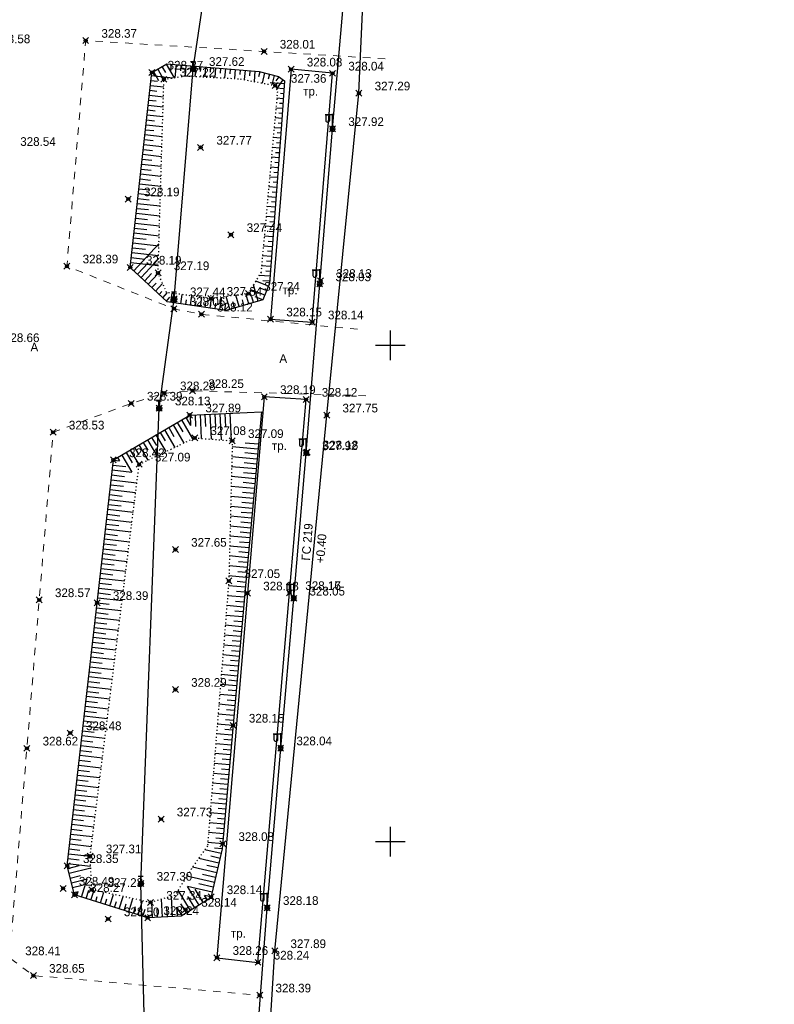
# Model space of a CAD drawing. Header units: metres. Extents: x 707528 to 709248, y 4308395 to 4311045.
# Tile 76 of 104: x 708291 to 708367, y 4310179 to 4310278. Entities that reach past the tile are written whole.
import ezdxf

# ---------------------------------------------------------------- set-up
doc = ezdxf.new("R2010")
doc.units = ezdxf.units.M
doc.header["$LTSCALE"] = 0.5
doc.header["$PDMODE"] = 35
doc.header["$PDSIZE"] = 0.3
for name, pattern in [('Auto_Street_NotBorder_Line_m1', [3, 1.5, -1.5]), ('ДОРОГИ_СТРОЯЩ', [9, 8, -1]), ('Контура низ откосов  Штриховая 0.1-0.5 - - - - - - -', [0.6, 0.1, -0.5])]:
    doc.linetypes.add(name, pattern=pattern)
for name, color, linetype in [('(001) Сетка', 92, 'Continuous'), ('(004) Точки рельефа', 7, 'Continuous'), ('(013) Газ', 30, 'ИК_Газопровод -------г--------'), ('(016) Кабель', 1, 'Continuous'), ('(019) Связь', 3, 'ИК_КАБ_СВЯЗИ'), ('(022) Возд. Линии', 7, 'Continuous'), ('(025) Дорога', 7, 'Continuous'), ('(035) Откосы', 7, 'Continuous')]:
    doc.layers.add(name, color=color, linetype=linetype)
doc.layers.add('AUTO#_ROADS_EXIST_L', color=7, linetype='Continuous', lineweight=15, true_color=0x000000)
doc.styles.add('BM-431', font='txt')
doc.styles.add('D-431', font='txt')
doc.styles.get("Standard").update_dxf_attribs({"font": 'txt.shx'})
doc.linetypes.add('GAZ_VOZDUSH', pattern='A,1,-2,["~",Standard,S=3,R=0,X=-1.5,Y=-1.5],-1,10', length=14)
doc.linetypes.add('ИК_Газопровод -------г--------', pattern='A,9,-0.6,["Г",Standard,S=1.2,R=0,X=0,Y=-0.6],-1.2', length=10.8)
doc.linetypes.add('ИК_КАБ_СВЯЗИ', pattern='A,4,["o",Standard,S=0.5,R=0,X=0,Y=-0.125],4,-2', length=10)
doc.linetypes.add('ИК_Э_КАБ_ВН', pattern='A,8,-2,["<<",Standard,S=1,R=0,X=0,Y=-0.5],8,[">>",Standard,S=1,R=0,X=-1,Y=-0.5],-2', length=20)
doc.linetypes.add('ИК_Э_КАБ_НН', pattern='A,8,-2,["<",Standard,S=1,R=0,X=0,Y=-0.5],8,[">",Standard,S=1,R=0,X=-0.5,Y=-0.5],-2', length=20)

# ---------------------------------------------------------------- blocks, each defined once
blk = doc.blocks.new('*X145')
at = {"color": 0}
for p, q in [((9.5, 5.08), (10.49, 5.08)), ((9.5, 5.07), (10.49, 5.07)), ((9.5, 5.06), (10.49, 5.06)), ((9.5, 5.05), (10.49, 5.05)), ((9.5, 5.04), (10.49, 5.04)), ((9.5, 5.03), (10.49, 5.03)), ((9.5, 5.02), (10.5, 5.02)), ((9.5, 5.01), (10.5, 5.01)), ((9.5, 5), (10.5, 5)), ((9.5, 4.99), (10.5, 4.99)), ((9.5, 4.98), (10.5, 4.98)), ((9.5, 4.97), (10.5, 4.97)), ((9.5, 4.96), (10.49, 4.96)), ((9.5, 4.95), (10.49, 4.95)), ((9.5, 4.94), (10.49, 4.94)), ((9.5, 4.93), (10.49, 4.93)), ((9.5, 4.92), (10.49, 4.92)), ((9.5, 4.91), (10.49, 4.91)), ((9.5, 4.9), (10.49, 4.9)), ((9.51, 5.12), (10.48, 5.12)), ((9.51, 5.11), (10.48, 5.11)), ((9.51, 5.1), (10.48, 5.1)), ((9.51, 5.09), (10.49, 5.09)), ((9.51, 4.89), (10.49, 4.89)), ((9.51, 4.88), (10.48, 4.88)), ((9.51, 4.87), (10.48, 4.87)), ((9.51, 4.86), (10.48, 4.86)), ((9.52, 5.16), (10.47, 5.16)), ((9.52, 5.15), (10.47, 5.15)), ((9.52, 5.14), (10.47, 5.14)), ((9.52, 5.13), (10.48, 5.13)), ((9.52, 4.85), (10.48, 4.85)), ((9.52, 4.84), (10.47, 4.84)), ((9.52, 4.83), (10.47, 4.83)), ((9.53, 5.18), (10.46, 5.18)), ((9.53, 5.17), (10.46, 5.17)), ((9.53, 4.82), (10.47, 4.82)), ((9.53, 4.81), (10.46, 4.81)), ((9.53, 4.8), (10.46, 4.8)), ((9.54, 5.2), (10.45, 5.2)), ((9.54, 5.19), (10.46, 5.19)), ((9.54, 4.79), (10.45, 4.79)), ((9.54, 4.78), (10.45, 4.78)), ((9.55, 5.22), (10.44, 5.22)), ((9.55, 5.21), (10.45, 5.21)), ((9.55, 4.77), (10.44, 4.77)), ((9.55, 4.76), (10.44, 4.76)), ((9.56, 5.24), (10.43, 5.24)), ((9.56, 5.23), (10.44, 5.23)), ((9.56, 4.75), (10.43, 4.75)), ((9.56, 4.74), (10.43, 4.74)), ((9.57, 5.26), (10.42, 5.26)), ((9.57, 5.25), (10.43, 5.25)), ((9.57, 4.73), (10.42, 4.73)), ((9.58, 5.27), (10.41, 5.27)), ((9.58, 4.72), (10.41, 4.72)), ((9.58, 4.71), (10.41, 4.71)), ((9.59, 5.29), (10.4, 5.29)), ((9.59, 5.28), (10.41, 5.28)), ((9.59, 4.7), (10.4, 4.7)), ((9.6, 5.3), (10.39, 5.3)), ((9.6, 4.69), (10.39, 4.69)), ((9.61, 5.31), (10.38, 5.31)), ((9.61, 4.68), (10.39, 4.68)), ((9.61, 4.67), (10.38, 4.67)), ((9.62, 5.32), (10.37, 5.32)), ((9.62, 4.66), (10.37, 4.66)), ((9.63, 5.33), (10.37, 5.33)), ((9.63, 4.65), (10.36, 4.65)), ((9.64, 5.34), (10.36, 5.34)), ((9.64, 4.64), (10.35, 4.64)), ((9.65, 5.35), (10.35, 5.35)), ((9.65, 4.63), (10.34, 4.63)), ((9.66, 5.36), (10.34, 5.36)), ((9.66, 4.62), (10.33, 4.62)), ((9.67, 5.37), (10.32, 5.37)), ((9.67, 4.61), (10.32, 4.61)), ((9.68, 5.38), (10.31, 5.38)), ((9.69, 5.39), (10.3, 5.39)), ((9.69, 4.6), (10.31, 4.6)), ((9.7, 4.59), (10.29, 4.59)), ((9.71, 5.4), (10.29, 5.4)), ((9.71, 4.58), (10.28, 4.58)), ((9.72, 5.41), (10.27, 5.41)), ((9.73, 4.57), (10.26, 4.57)), ((9.74, 5.42), (10.26, 5.42)), ((9.75, 5.43), (10.24, 5.43)), ((9.75, 4.56), (10.25, 4.56)), ((9.76, 4.55), (10.23, 4.55)), ((9.77, 5.44), (10.22, 5.44)), ((9.78, 4.54), (10.21, 4.54)), ((9.79, 5.45), (10.2, 5.45)), ((9.81, 4.53), (10.18, 4.53)), ((9.82, 5.46), (10.18, 5.46)), ((9.83, 4.52), (10.16, 4.52)), ((9.85, 5.47), (10.15, 5.47)), ((9.87, 4.51), (10.12, 4.51)), ((9.88, 5.48), (10.11, 5.48)), ((9.91, 4.5), (10.08, 4.5)), ((9.94, 5.49), (10.05, 5.49))]:
    blk.add_line(p, q, dxfattribs=at)
blk = doc.blocks.new('I01070')
at = {"color": 0}
blk.add_circle((0.05, 0.03), 0.5, dxfattribs=at)
blk.add_blockref('*X145', (-9.95, -4.96), dxfattribs=at)
blk = doc.blocks.new('I0195')
at = {"layer": '(016) Кабель', "color": 0, "linetype": 'ИК_Э_КАБ_ВН'}
for p, q in [((-0.275, 0.74), (0.225, 0.74)), ((-0.025, 0.24), (-0.025, 0.74))]:
    blk.add_line(p, q, dxfattribs=at)
at = {"layer": '(016) Кабель', "color": 0, "linetype": 'ИК_Э_КАБ_ВН', "xscale": 0.5, "yscale": 0.5, "zscale": 0.5}
blk.add_blockref('I01070', (-0.025, -0.01), dxfattribs=at)
blk = doc.blocks.new('f')
at = {"layer": '(022) Возд. Линии'}
for points in [[(0, 0.25), (0, 1.5)], [(0, 1.4), (0.75, 1.4)]]:
    blk.add_lwpolyline(points, dxfattribs=at)
blk.add_lwpolyline([(0.4875, 0.65), (0.4875, 0.65, 0.4142136), (0.65, 0.8125), (0.65, 1.4), (0.325, 1.4), (0.325, 0.8125, 0.4142136)], format="xyb", close=True, dxfattribs=at)
blk.add_circle((0, 0), 0.25, dxfattribs=at)
blk = doc.blocks.new('Setka')
at = {"layer": '(001) Сетка'}
for p, q in [((0, 1.5), (0, -1.5)), ((-1.5, 0), (1.5, 0))]:
    blk.add_line(p, q, dxfattribs=at)

msp = doc.modelspace()

# ---------------------------------------------------------------- linework, layer by layer
at = {"layer": '(013) Газ', "linetype": 'GAZ_VOZDUSH', "elevation": 324.816, "flags": 128}
msp.add_lwpolyline([(708293.165, 4309888.333), (708293.434, 4309892.819), (708297.716, 4309952.735), (708299.668, 4309975.352), (708302.24, 4310005.239), (708309.527, 4310099.735), (708316.081, 4310172.219), (708316.824, 4310184.222), (708322.062, 4310238.184), (708325.306, 4310270.621), (708325.824, 4310282.589), (708330.36, 4310335.873), (708333.801, 4310369.809), (708336.798, 4310397.689), (708339.728, 4310444.647), (708351.364, 4310581.809), (708352.677, 4310593.824)], dxfattribs=at)
at = {"layer": '(016) Кабель', "linetype": 'ИК_Э_КАБ_НН', "elevation": 326.597, "flags": 128}
msp.add_lwpolyline([(708249.985, 4309448.254), (708250.82, 4309461.228), (708251.559, 4309472.595), (708252.37, 4309485.216), (708253.053, 4309496.006), (708253.787, 4309508.813), (708254.637, 4309521.637), (708255.635, 4309538.104), (708256.598, 4309553.522), (708257.467, 4309567.873), (708258.354, 4309582.746), (708259.411, 4309598.842), (708260.336, 4309614.66), (708261.397, 4309630.444), (708264.541, 4309650.757), (708266.176, 4309665.809), (708267.362, 4309680.25), (708268.374, 4309695.795), (708269.845, 4309708.973), (708271.828, 4309722.112), (708273.674, 4309736.299), (708275.505, 4309750.056), (708277.38, 4309764.169), (708281.752, 4309793.372), (708283.598, 4309807.831), (708285.41, 4309822.081), (708287.069, 4309840.641), (708288.446, 4309855.733), (708289.84, 4309870.633), (708291.182, 4309885.312), (708292.537, 4309900.559), (708294.032, 4309916.058), (708295.507, 4309930.435), (708296.078, 4309944.839), (708297.37, 4309960.078), (708298.657, 4309975.432), (708299.851, 4309990.429), (708301.076, 4310005.494), (708302.334, 4310020.38), (708303.538, 4310035.456), (708306.01, 4310065.799), (708308.439, 4310096.035), (708310.925, 4310126.293), (708314.819, 4310172.204), (708316.066, 4310188.572), (708317.423, 4310204.653), (708318.736, 4310219.739), (708319.999, 4310234.38), (708321.351, 4310251.404), (708322.651, 4310267.033), (708323.922, 4310281.675), (708325.202, 4310294.856), (708326.515, 4310309.658), (708327.984, 4310325.438), (708329.163, 4310339.642), (708330.365, 4310354.664), (708331.555, 4310369.683), (708332.679, 4310383.855), (708333.897, 4310399.486), (708335.115, 4310414.632), (708336.225, 4310429.516), (708337.469, 4310444.596), (708338.545, 4310458.92), (708339.663, 4310474.152), (708340.941, 4310489.457), (708342.079, 4310504.503), (708343.178, 4310519.207), (708344.309, 4310533.966), (708345.452, 4310549.009), (708346.637, 4310563.701), (708347.806, 4310578.667), (708349.626, 4310594.212), (708351.153, 4310608.621), (708352.719, 4310623.441), (708355.709, 4310653.818), (708356.969, 4310668.51), (708358.286, 4310683.336), (708359.517, 4310698.096), (708360.786, 4310713.241), (708362.123, 4310728.187), (708363.033, 4310739.626), (708364.289, 4310753.037), (708365.798, 4310768.681), (708367.145, 4310784.563)], dxfattribs=at)
at = {"layer": '(019) Связь', "elevation": 325.431, "flags": 128}
msp.add_lwpolyline([(708153.006, 4308571.818), (708156.993, 4308609.509), (708156.993, 4308609.509), (708174.147, 4308666.959), (708174.323, 4308670.733), (708195.362, 4308919.928), (708204.073, 4309029.859), (708218.911, 4309205.253), (708226.164, 4309224.91), (708236.601, 4309425.449), (708237.563, 4309445.941), (708241.532, 4309518.706), (708251.542, 4309611.078), (708253.161, 4309631.293), (708257.428, 4309700.42), (708258.881, 4309712.256), (708269.326, 4309836.622), (708270.394, 4309849.381), (708278.265, 4309932.284), (708280.616, 4309944.696), (708295.324, 4310108.263), (708303.766, 4310173.623), (708303.348, 4310191.009), (708305.187, 4310238.893), (708306.696, 4310249.894), (708308.615, 4310273.087), (708309.889, 4310281.813), (708320.552, 4310401.57), (708321.594, 4310412.943), (708336.888, 4310582.457), (708345.287, 4310694.486), (708346.981, 4310695.558), (708355.083, 4310696.931), (708358.134, 4310696.437)], dxfattribs=at)
at = {"layer": '(025) Дорога', "flags": 128}
for points, elevation in [([(708316.408, 4310247.855), (708320.603, 4310247.559), (708322.651, 4310272.625), (708318.468, 4310273.031), (708316.408, 4310247.855)], 327.851), ([(708310.994, 4310183.538), (708315.137, 4310183.069), (708318.317, 4310220.292), (708319.977, 4310239.766), (708315.774, 4310240.034), (708314.079, 4310220.253), (708310.994, 4310183.538)], 327.961)]:
    msp.add_lwpolyline(points, dxfattribs=dict(at, elevation=elevation))
at = {"layer": '(035) Откосы'}
for p, q in [((708305.895, 4310273.556, 327.899), (708306.689, 4310272.184, 327.899)), ((708306.384, 4310273.547, 327.899), (708306.324, 4310272.831, 327.899)), ((708306.881, 4310273.505, 327.899), (708306.771, 4310272.197, 327.899)), ((708304.601, 4310272.807, 327.899), (708305.117, 4310271.916, 327.899)), ((708305.032, 4310273.057, 327.899), (708305.635, 4310272.015, 327.899)), ((708305.463, 4310273.306, 327.899), (708305.813, 4310272.703, 327.899)), ((708307.378, 4310273.463, 327.899), (708307.328, 4310272.871, 327.899)), ((708307.874, 4310273.422, 327.899), (708307.786, 4310272.369, 327.899)), ((708308.371, 4310273.38, 327.899), (708308.328, 4310272.861, 327.899)), ((708308.868, 4310273.338, 327.899), (708308.782, 4310272.315, 327.899)), ((708309.365, 4310273.296, 327.899), (708309.322, 4310272.792, 327.899)), ((708309.861, 4310273.254, 327.899), (708309.778, 4310272.262, 327.899)), ((708310.358, 4310273.213, 327.899), (708310.317, 4310272.724, 327.899)), ((708310.855, 4310273.171, 327.899), (708310.774, 4310272.208, 327.899)), ((708311.352, 4310273.129, 327.899), (708311.312, 4310272.655, 327.899)), ((708311.848, 4310273.087, 327.899), (708311.77, 4310272.154, 327.899)), ((708312.345, 4310273.046, 327.899), (708312.306, 4310272.586, 327.899)), ((708312.842, 4310273.004, 327.899), (708312.766, 4310272.1, 327.899)), ((708313.338, 4310272.962, 327.899), (708313.301, 4310272.518, 327.899)), ((708313.835, 4310272.92, 327.899), (708313.757, 4310271.991, 327.899)), ((708314.332, 4310272.878, 327.899), (708314.29, 4310272.387, 327.899)), ((708314.829, 4310272.837, 327.899), (708314.741, 4310271.8, 327.899)), ((708315.324, 4310272.785, 327.899), (708315.19, 4310272.262, 327.899)), ((708315.807, 4310272.661, 327.899), (708315.547, 4310271.645, 327.899)), ((708316.29, 4310272.538, 327.899), (708316.164, 4310272.044, 327.899)), ((708304.358, 4310271.902, 327.899), (708305.007, 4310271.83, 327.899)), ((708304.413, 4310272.398, 327.899), (708306.546, 4310272.161, 327.899)), ((708317.788, 4310271.563, 327.899), (708316.353, 4310271.664, 327.899)), ((708316.773, 4310272.415, 327.899), (708316.528, 4310271.455, 327.899)), ((708317.245, 4310272.269, 327.899), (708316.945, 4310271.851, 327.899)), ((708317.65, 4310271.979, 327.899), (708316.987, 4310271.053, 327.899)), ((708304.248, 4310270.911, 327.899), (708304.936, 4310270.835, 327.899)), ((708304.303, 4310271.407, 327.899), (708305.64, 4310271.258, 327.899)), ((708317.752, 4310271.065, 327.899), (708316.963, 4310271.121, 327.899)), ((708317.717, 4310270.568, 327.899), (708317.398, 4310270.591, 327.899)), ((708304.138, 4310269.921, 327.899), (708304.866, 4310269.84, 327.899)), ((708304.193, 4310270.416, 327.899), (708305.609, 4310270.259, 327.899)), ((708317.682, 4310270.071, 327.899), (708317.033, 4310270.117, 327.899)), ((708317.647, 4310269.574, 327.899), (708317.317, 4310269.597, 327.899)), ((708304.028, 4310268.93, 327.899), (708304.796, 4310268.844, 327.899)), ((708304.083, 4310269.425, 327.899), (708305.579, 4310269.259, 327.899)), ((708317.611, 4310269.076, 327.899), (708316.943, 4310269.124, 327.899)), ((708317.576, 4310268.579, 327.899), (708317.237, 4310268.603, 327.899)), ((708303.918, 4310267.939, 327.899), (708304.726, 4310267.849, 327.899)), ((708303.973, 4310268.434, 327.899), (708305.548, 4310268.259, 327.899)), ((708317.541, 4310268.082, 327.899), (708316.853, 4310268.131, 327.899)), ((708317.505, 4310267.585, 327.899), (708317.157, 4310267.61, 327.899)), ((708303.808, 4310266.948, 327.899), (708304.655, 4310266.854, 327.899)), ((708303.863, 4310267.443, 327.899), (708305.518, 4310267.26, 327.899)), ((708317.468, 4310267.088, 327.899), (708316.763, 4310267.141, 327.899)), ((708317.43, 4310266.591, 327.899), (708317.074, 4310266.618, 327.899)), ((708303.698, 4310265.957, 327.899), (708304.585, 4310265.859, 327.899)), ((708303.753, 4310266.453, 327.899), (708305.488, 4310266.26, 327.899)), ((708317.393, 4310266.094, 327.899), (708316.673, 4310266.148, 327.899)), ((708317.355, 4310265.596, 327.899), (708316.991, 4310265.624, 327.899)), ((708303.588, 4310264.966, 327.899), (708304.515, 4310264.863, 327.899)), ((708303.643, 4310265.462, 327.899), (708305.457, 4310265.26, 327.899)), ((708317.317, 4310265.099, 327.899), (708316.583, 4310265.155, 327.899)), ((708317.279, 4310264.602, 327.899), (708316.909, 4310264.631, 327.899)), ((708303.478, 4310263.975, 327.899), (708304.445, 4310263.868, 327.899)), ((708303.533, 4310264.471, 327.899), (708305.427, 4310264.261, 327.899)), ((708317.242, 4310264.105, 327.899), (708316.493, 4310264.162, 327.899)), ((708317.204, 4310263.608, 327.899), (708316.826, 4310263.637, 327.899)), ((708303.368, 4310262.985, 327.899), (708304.374, 4310262.873, 327.899)), ((708303.423, 4310263.48, 327.899), (708305.396, 4310263.261, 327.899)), ((708317.166, 4310263.111, 327.899), (708316.403, 4310263.169, 327.899)), ((708317.129, 4310262.614, 327.899), (708316.743, 4310262.643, 327.899)), ((708303.258, 4310261.994, 327.899), (708304.304, 4310261.877, 327.899)), ((708303.313, 4310262.489, 327.899), (708305.366, 4310262.261, 327.899)), ((708317.091, 4310262.117, 327.899), (708316.313, 4310262.176, 327.899)), ((708317.053, 4310261.62, 327.899), (708316.66, 4310261.65, 327.899)), ((708303.148, 4310261.003, 327.899), (708304.234, 4310260.882, 327.899)), ((708303.203, 4310261.498, 327.899), (708305.335, 4310261.261, 327.899)), ((708317.015, 4310261.123, 327.899), (708316.223, 4310261.183, 327.899)), ((708316.978, 4310260.626, 327.899), (708316.578, 4310260.656, 327.899)), ((708303.037, 4310260.012, 327.899), (708304.164, 4310259.887, 327.899)), ((708303.093, 4310260.507, 327.899), (708305.305, 4310260.262, 327.899)), ((708316.94, 4310260.129, 327.899), (708316.132, 4310260.19, 327.899)), ((708316.902, 4310259.632, 327.899), (708316.495, 4310259.663, 327.899)), ((708302.927, 4310259.021, 327.899), (708304.093, 4310258.892, 327.899)), ((708302.982, 4310259.517, 327.899), (708305.274, 4310259.262, 327.899)), ((708316.864, 4310259.135, 327.899), (708316.042, 4310259.197, 327.899)), ((708316.827, 4310258.638, 327.899), (708316.412, 4310258.669, 327.899)), ((708302.817, 4310258.03, 327.899), (708304.023, 4310257.896, 327.899)), ((708302.872, 4310258.526, 327.899), (708305.244, 4310258.262, 327.899)), ((708316.789, 4310258.141, 327.899), (708315.952, 4310258.204, 327.899)), ((708316.751, 4310257.644, 327.899), (708316.329, 4310257.676, 327.899)), ((708302.707, 4310257.039, 327.899), (708303.953, 4310256.901, 327.899)), ((708302.762, 4310257.535, 327.899), (708305.214, 4310257.263, 327.899)), ((708316.714, 4310257.147, 327.899), (708315.862, 4310257.211, 327.899)), ((708316.676, 4310256.65, 327.899), (708316.246, 4310256.682, 327.899)), ((708302.597, 4310256.049, 327.899), (708303.883, 4310255.906, 327.899)), ((708302.652, 4310256.544, 327.899), (708305.183, 4310256.263, 327.899)), ((708316.638, 4310256.153, 327.899), (708315.772, 4310256.218, 327.899)), ((708316.6, 4310255.656, 327.899), (708316.164, 4310255.689, 327.899)), ((708302.487, 4310255.058, 327.899), (708303.812, 4310254.911, 327.899)), ((708302.542, 4310255.553, 327.899), (708305.153, 4310255.263, 327.899)), ((708302.631, 4310252.736, 327.899), (708305.158, 4310255.442, 327.899)), ((708316.563, 4310255.158, 327.899), (708315.682, 4310255.225, 327.899)), ((708316.525, 4310254.661, 327.899), (708316.081, 4310254.695, 327.899)), ((708302.377, 4310254.067, 327.899), (708303.742, 4310253.915, 327.899)), ((708302.432, 4310254.562, 327.899), (708305.122, 4310254.263, 327.899)), ((708303.36, 4310252.055, 327.899), (708305.112, 4310253.932, 327.899)), ((708316.487, 4310254.164, 327.899), (708315.592, 4310254.232, 327.899)), ((708316.449, 4310253.667, 327.899), (708315.998, 4310253.702, 327.899)), ((708302.322, 4310253.571, 327.899), (708305.092, 4310253.264, 327.899)), ((708302.996, 4310252.396, 327.899), (708304.065, 4310253.541, 327.899)), ((708316.412, 4310253.17, 327.899), (708315.502, 4310253.239, 327.899)), ((708316.374, 4310252.673, 327.899), (708315.915, 4310252.708, 327.899)), ((708303.724, 4310251.715, 327.899), (708304.407, 4310252.446, 327.899)), ((708304.089, 4310251.375, 327.899), (708305.096, 4310252.454, 327.899)), ((708316.182, 4310251.2, 327.899), (708314.92, 4310251.692, 327.899)), ((708316.336, 4310252.176, 327.899), (708315.254, 4310252.258, 327.899)), ((708316.299, 4310251.679, 327.899), (708315.635, 4310251.73, 327.899)), ((708304.453, 4310251.035, 327.899), (708304.883, 4310251.496, 327.899)), ((708304.818, 4310250.695, 327.899), (708305.531, 4310251.459, 327.899)), ((708315.819, 4310250.271, 327.899), (708314.408, 4310250.822, 327.899)), ((708315.162, 4310249.667, 327.899), (708314.696, 4310251.311, 327.899)), ((708316.001, 4310250.736, 327.899), (708315.332, 4310250.996, 327.899)), ((708305.182, 4310250.355, 327.899), (708305.465, 4310250.658, 327.899)), ((708305.546, 4310250.014, 327.899), (708306.029, 4310250.532, 327.899)), ((708305.911, 4310249.674, 327.899), (708306.273, 4310250.062, 327.899)), ((708306.373, 4310249.54, 327.899), (708306.506, 4310250.467, 327.899)), ((708306.867, 4310249.469, 327.899), (708306.933, 4310249.935, 327.899)), ((708307.36, 4310249.399, 327.899), (708307.494, 4310250.333, 327.899)), ((708307.854, 4310249.328, 327.899), (708307.921, 4310249.797, 327.899)), ((708308.347, 4310249.258, 327.899), (708308.482, 4310250.198, 327.899)), ((708309.334, 4310249.117, 327.899), (708309.469, 4310250.064, 327.899)), ((708310.321, 4310248.976, 327.899), (708310.46, 4310249.946, 327.899)), ((708311.308, 4310248.835, 327.899), (708311.486, 4310250.084, 327.899)), ((708312.285, 4310248.851, 327.899), (708311.919, 4310250.141, 327.899)), ((708313.244, 4310249.123, 327.899), (708312.917, 4310250.275, 327.899)), ((708313.723, 4310249.259, 327.899), (708313.57, 4310249.8, 327.899)), ((708314.203, 4310249.395, 327.899), (708313.915, 4310250.408, 327.899)), ((708314.682, 4310249.531, 327.899), (708314.514, 4310250.124, 327.899)), ((708315.638, 4310249.807, 327.899), (708314.845, 4310250.117, 327.899)), ((708308.841, 4310249.188, 327.899), (708308.908, 4310249.659, 327.899)), ((708309.828, 4310249.047, 327.899), (708309.896, 4310249.522, 327.899)), ((708310.815, 4310248.906, 327.899), (708310.894, 4310249.46, 327.899)), ((708311.802, 4310248.765, 327.899), (708311.901, 4310249.459, 327.899)), ((708312.764, 4310248.987, 327.899), (708312.591, 4310249.597, 327.899)), ((708307.866, 4310237.963, 327.949), (708308.353, 4310237.133, 327.949)), ((708308.303, 4310238.193, 327.949), (708308.353, 4310237.133, 327.949)), ((708308.801, 4310238.217, 327.949), (708308.856, 4310237.054, 327.949)), ((708309.299, 4310238.241, 327.949), (708309.413, 4310235.851, 327.949)), ((708309.797, 4310238.265, 327.949), (708309.856, 4310237.038, 327.949)), ((708310.295, 4310238.289, 327.949), (708310.416, 4310235.771, 327.949)), ((708310.794, 4310238.313, 327.949), (708310.855, 4310237.022, 327.949)), ((708311.292, 4310238.336, 327.949), (708311.418, 4310235.692, 327.949)), ((708311.79, 4310238.36, 327.949), (708311.855, 4310237.006, 327.949)), ((708312.288, 4310238.384, 327.949), (708312.421, 4310235.613, 327.949)), ((708306.146, 4310236.952, 327.949), (708306.672, 4310236.055, 327.949)), ((708306.576, 4310237.205, 327.949), (708307.651, 4310235.373, 327.949)), ((708307.006, 4310237.457, 327.949), (708307.555, 4310236.523, 327.949)), ((708307.436, 4310237.71, 327.949), (708308.555, 4310235.804, 327.949)), ((708304.425, 4310235.942, 327.949), (708304.908, 4310235.12, 327.949)), ((708304.855, 4310236.194, 327.949), (708305.843, 4310234.513, 327.949)), ((708305.285, 4310236.447, 327.949), (708305.79, 4310235.587, 327.949)), ((708305.715, 4310236.699, 327.949), (708306.747, 4310234.943, 327.949)), ((708302.705, 4310234.931, 327.949), (708303.144, 4310234.184, 327.949)), ((708303.135, 4310235.184, 327.949), (708304.035, 4310233.652, 327.949)), ((708303.565, 4310235.436, 327.949), (708304.026, 4310234.652, 327.949)), ((708303.995, 4310235.689, 327.949), (708304.939, 4310234.082, 327.949)), ((708315.128, 4310234.759, 327.949), (708312.534, 4310234.996, 327.949)), ((708315.174, 4310235.255, 327.949), (708313.86, 4310235.376, 327.949)), ((708300.984, 4310233.921, 327.949), (708301.178, 4310233.591, 327.949)), ((708301.415, 4310234.173, 327.949), (708302.43, 4310232.444, 327.949)), ((708301.845, 4310234.426, 327.949), (708302.452, 4310233.392, 327.949)), ((708302.275, 4310234.678, 327.949), (708303.13, 4310233.222, 327.949)), ((708315.037, 4310233.765, 327.949), (708312.509, 4310233.997, 327.949)), ((708315.083, 4310234.262, 327.949), (708313.802, 4310234.379, 327.949)), ((708300.51, 4310233.165, 327.949), (708301.816, 4310233.016, 327.949)), ((708300.566, 4310233.66, 327.949), (708301.178, 4310233.591, 327.949)), ((708314.946, 4310232.772, 327.949), (708312.485, 4310232.997, 327.949)), ((708314.992, 4310233.268, 327.949), (708313.744, 4310233.383, 327.949)), ((708300.397, 4310232.173, 327.949), (708301.698, 4310232.026, 327.949)), ((708300.454, 4310232.669, 327.949), (708302.43, 4310232.444, 327.949)), ((708314.855, 4310231.778, 327.949), (708312.46, 4310231.998, 327.949)), ((708314.9, 4310232.275, 327.949), (708313.686, 4310232.386, 327.949)), ((708300.285, 4310231.182, 327.949), (708301.58, 4310231.035, 327.949)), ((708300.341, 4310231.678, 327.949), (708302.936, 4310231.383, 327.949)), ((708314.764, 4310230.785, 327.949), (708312.435, 4310230.998, 327.949)), ((708314.809, 4310231.282, 327.949), (708313.628, 4310231.39, 327.949)), ((708300.172, 4310230.191, 327.949), (708301.461, 4310230.045, 327.949)), ((708300.228, 4310230.687, 327.949), (708302.813, 4310230.393, 327.949)), ((708314.673, 4310229.791, 327.949), (708312.41, 4310229.999, 327.949)), ((708314.718, 4310230.288, 327.949), (708313.571, 4310230.393, 327.949)), ((708300.059, 4310229.2, 327.949), (708301.343, 4310229.054, 327.949)), ((708300.116, 4310229.695, 327.949), (708302.689, 4310229.403, 327.949)), ((708314.582, 4310228.798, 327.949), (708312.386, 4310228.999, 327.949)), ((708314.627, 4310229.295, 327.949), (708313.513, 4310229.397, 327.949)), ((708299.947, 4310228.209, 327.949), (708301.225, 4310228.063, 327.949)), ((708300.003, 4310228.704, 327.949), (708302.565, 4310228.413, 327.949)), ((708314.491, 4310227.805, 327.949), (708312.361, 4310228, 327.949)), ((708314.536, 4310228.301, 327.949), (708313.455, 4310228.4, 327.949)), ((708299.834, 4310227.217, 327.949), (708301.106, 4310227.073, 327.949)), ((708299.89, 4310227.713, 327.949), (708302.441, 4310227.423, 327.949)), ((708314.4, 4310226.811, 327.949), (708312.336, 4310227, 327.949)), ((708314.445, 4310227.308, 327.949), (708313.397, 4310227.404, 327.949)), ((708299.721, 4310226.226, 327.949), (708300.988, 4310226.082, 327.949)), ((708299.778, 4310226.722, 327.949), (708302.317, 4310226.433, 327.949)), ((708314.309, 4310225.818, 327.949), (708312.311, 4310226.001, 327.949)), ((708314.354, 4310226.314, 327.949), (708313.339, 4310226.407, 327.949)), ((708299.609, 4310225.235, 327.949), (708300.87, 4310225.092, 327.949)), ((708299.665, 4310225.731, 327.949), (708302.193, 4310225.443, 327.949)), ((708314.218, 4310224.824, 327.949), (708312.287, 4310225.001, 327.949)), ((708314.263, 4310225.321, 327.949), (708313.281, 4310225.411, 327.949)), ((708299.496, 4310224.244, 327.949), (708300.752, 4310224.101, 327.949)), ((708299.552, 4310224.739, 327.949), (708302.069, 4310224.453, 327.949)), ((708314.127, 4310223.831, 327.949), (708312.262, 4310224.002, 327.949)), ((708314.172, 4310224.328, 327.949), (708313.223, 4310224.415, 327.949)), ((708299.384, 4310223.253, 327.949), (708300.633, 4310223.11, 327.949)), ((708299.44, 4310223.748, 327.949), (708301.945, 4310223.463, 327.949)), ((708314.036, 4310222.837, 327.949), (708312.237, 4310223.002, 327.949)), ((708314.081, 4310223.334, 327.949), (708313.165, 4310223.418, 327.949)), ((708299.271, 4310222.261, 327.949), (708300.515, 4310222.12, 327.949)), ((708299.327, 4310222.757, 327.949), (708301.821, 4310222.474, 327.949)), ((708313.945, 4310221.844, 327.949), (708312.212, 4310222.003, 327.949)), ((708313.99, 4310222.341, 327.949), (708313.108, 4310222.422, 327.949)), ((708299.158, 4310221.27, 327.949), (708300.397, 4310221.129, 327.949)), ((708299.215, 4310221.766, 327.949), (708301.697, 4310221.484, 327.949)), ((708313.854, 4310220.851, 327.949), (708312.16, 4310221.006, 327.949)), ((708313.899, 4310221.347, 327.949), (708313.05, 4310221.425, 327.949)), ((708299.046, 4310220.279, 327.949), (708300.278, 4310220.139, 327.949)), ((708299.102, 4310220.774, 327.949), (708301.573, 4310220.494, 327.949)), ((708313.764, 4310219.857, 327.949), (708312.08, 4310220.005, 327.949)), ((708313.808, 4310220.354, 327.949), (708312.964, 4310220.431, 327.949)), ((708298.933, 4310219.288, 327.949), (708300.16, 4310219.148, 327.949)), ((708298.989, 4310219.783, 327.949), (708301.449, 4310219.504, 327.949)), ((708313.677, 4310218.863, 327.949), (708312, 4310219.01, 327.949)), ((708313.721, 4310219.36, 327.949), (708312.88, 4310219.434, 327.949)), ((708298.82, 4310218.296, 327.949), (708300.042, 4310218.158, 327.949)), ((708298.877, 4310218.792, 327.949), (708301.325, 4310218.514, 327.949)), ((708313.59, 4310217.869, 327.949), (708311.92, 4310218.016, 327.949)), ((708313.633, 4310218.366, 327.949), (708312.797, 4310218.44, 327.949)), ((708298.708, 4310217.305, 327.949), (708299.924, 4310217.167, 327.949)), ((708298.764, 4310217.801, 327.949), (708301.201, 4310217.524, 327.949)), ((708313.503, 4310216.876, 327.949), (708311.84, 4310217.022, 327.949)), ((708313.546, 4310217.373, 327.949), (708312.713, 4310217.446, 327.949)), ((708298.595, 4310216.314, 327.949), (708299.805, 4310216.176, 327.949)), ((708298.651, 4310216.81, 327.949), (708301.077, 4310216.534, 327.949)), ((708313.415, 4310215.882, 327.949), (708311.76, 4310216.027, 327.949)), ((708313.459, 4310216.379, 327.949), (708312.63, 4310216.452, 327.949)), ((708298.482, 4310215.323, 327.949), (708299.687, 4310215.186, 327.949)), ((708298.539, 4310215.818, 327.949), (708300.953, 4310215.544, 327.949)), ((708313.328, 4310214.888, 327.949), (708311.68, 4310215.033, 327.949)), ((708313.372, 4310215.385, 327.949), (708312.546, 4310215.457, 327.949)), ((708298.37, 4310214.332, 327.949), (708299.569, 4310214.195, 327.949)), ((708298.426, 4310214.827, 327.949), (708300.83, 4310214.554, 327.949)), ((708313.241, 4310213.894, 327.949), (708311.6, 4310214.038, 327.949)), ((708313.285, 4310214.391, 327.949), (708312.463, 4310214.463, 327.949)), ((708298.257, 4310213.34, 327.949), (708299.45, 4310213.205, 327.949)), ((708298.314, 4310213.836, 327.949), (708300.706, 4310213.564, 327.949)), ((708313.154, 4310212.901, 327.949), (708311.521, 4310213.044, 327.949)), ((708313.197, 4310213.397, 327.949), (708312.379, 4310213.469, 327.949)), ((708298.145, 4310212.349, 327.949), (708299.332, 4310212.214, 327.949)), ((708298.201, 4310212.845, 327.949), (708300.582, 4310212.574, 327.949)), ((708313.067, 4310211.907, 327.949), (708311.441, 4310212.049, 327.949)), ((708313.11, 4310212.404, 327.949), (708312.295, 4310212.475, 327.949)), ((708298.032, 4310211.358, 327.949), (708299.214, 4310211.224, 327.949)), ((708298.088, 4310211.854, 327.949), (708300.458, 4310211.584, 327.949)), ((708312.979, 4310210.913, 327.949), (708311.361, 4310211.055, 327.949)), ((708313.023, 4310211.41, 327.949), (708312.212, 4310211.481, 327.949)), ((708297.919, 4310210.367, 327.949), (708299.096, 4310210.233, 327.949)), ((708297.976, 4310210.862, 327.949), (708300.334, 4310210.594, 327.949)), ((708312.892, 4310209.919, 327.949), (708311.281, 4310210.061, 327.949)), ((708312.936, 4310210.416, 327.949), (708312.128, 4310210.487, 327.949)), ((708297.807, 4310209.375, 327.949), (708298.977, 4310209.242, 327.949)), ((708297.863, 4310209.871, 327.949), (708300.21, 4310209.604, 327.949)), ((708312.805, 4310208.925, 327.949), (708311.201, 4310209.066, 327.949)), ((708312.849, 4310209.422, 327.949), (708312.045, 4310209.493, 327.949)), ((708297.694, 4310208.384, 327.949), (708298.859, 4310208.252, 327.949)), ((708297.75, 4310208.88, 327.949), (708300.086, 4310208.614, 327.949)), ((708312.718, 4310207.932, 327.949), (708311.121, 4310208.072, 327.949)), ((708312.761, 4310208.429, 327.949), (708311.961, 4310208.499, 327.949)), ((708297.581, 4310207.393, 327.949), (708298.741, 4310207.261, 327.949)), ((708297.638, 4310207.889, 327.949), (708299.962, 4310207.625, 327.949)), ((708312.631, 4310206.938, 327.949), (708311.041, 4310207.077, 327.949)), ((708312.674, 4310207.435, 327.949), (708311.878, 4310207.505, 327.949)), ((708297.469, 4310206.402, 327.949), (708298.622, 4310206.271, 327.949)), ((708297.525, 4310206.897, 327.949), (708299.838, 4310206.635, 327.949)), ((708312.543, 4310205.944, 327.949), (708310.961, 4310206.083, 327.949)), ((708312.587, 4310206.441, 327.949), (708311.794, 4310206.511, 327.949)), ((708297.356, 4310205.411, 327.949), (708298.504, 4310205.28, 327.949)), ((708297.412, 4310205.906, 327.949), (708299.714, 4310205.645, 327.949)), ((708312.456, 4310204.95, 327.949), (708310.881, 4310205.089, 327.949)), ((708312.5, 4310205.447, 327.949), (708311.711, 4310205.516, 327.949)), ((708297.243, 4310204.419, 327.949), (708298.386, 4310204.29, 327.949)), ((708297.3, 4310204.915, 327.949), (708299.59, 4310204.655, 327.949)), ((708312.369, 4310203.957, 327.949), (708310.801, 4310204.094, 327.949)), ((708312.413, 4310204.453, 327.949), (708311.627, 4310204.522, 327.949)), ((708297.131, 4310203.428, 327.949), (708298.268, 4310203.299, 327.949)), ((708297.187, 4310203.924, 327.949), (708299.466, 4310203.665, 327.949)), ((708312.282, 4310202.963, 327.949), (708310.722, 4310203.1, 327.949)), ((708312.325, 4310203.46, 327.949), (708311.543, 4310203.528, 327.949)), ((708297.018, 4310202.437, 327.949), (708298.149, 4310202.308, 327.949)), ((708297.075, 4310202.933, 327.949), (708299.342, 4310202.675, 327.949)), ((708312.194, 4310201.969, 327.949), (708310.642, 4310202.105, 327.949)), ((708312.238, 4310202.466, 327.949), (708311.46, 4310202.534, 327.949)), ((708296.906, 4310201.446, 327.949), (708298.031, 4310201.318, 327.949)), ((708296.962, 4310201.941, 327.949), (708299.218, 4310201.685, 327.949)), ((708312.107, 4310200.975, 327.949), (708310.562, 4310201.111, 327.949)), ((708312.151, 4310201.472, 327.949), (708311.376, 4310201.54, 327.949)), ((708296.793, 4310200.455, 327.949), (708297.913, 4310200.327, 327.949)), ((708296.849, 4310200.95, 327.949), (708299.094, 4310200.695, 327.949)), ((708312.02, 4310199.981, 327.949), (708310.482, 4310200.116, 327.949)), ((708312.064, 4310200.478, 327.949), (708311.293, 4310200.546, 327.949)), ((708296.68, 4310199.463, 327.949), (708297.794, 4310199.337, 327.949)), ((708296.737, 4310199.959, 327.949), (708298.97, 4310199.705, 327.949)), ((708311.933, 4310198.988, 327.949), (708310.402, 4310199.122, 327.949)), ((708311.976, 4310199.485, 327.949), (708311.209, 4310199.552, 327.949)), ((708296.568, 4310198.472, 327.949), (708297.676, 4310198.346, 327.949)), ((708296.624, 4310198.968, 327.949), (708298.847, 4310198.715, 327.949)), ((708311.846, 4310197.994, 327.949), (708310.322, 4310198.128, 327.949)), ((708311.889, 4310198.491, 327.949), (708311.126, 4310198.558, 327.949)), ((708296.455, 4310197.481, 327.949), (708297.558, 4310197.356, 327.949)), ((708296.511, 4310197.977, 327.949), (708298.723, 4310197.725, 327.949)), ((708311.758, 4310197, 327.949), (708310.242, 4310197.133, 327.949)), ((708311.802, 4310197.497, 327.949), (708311.042, 4310197.564, 327.949)), ((708296.342, 4310196.49, 327.949), (708297.44, 4310196.365, 327.949)), ((708296.399, 4310196.985, 327.949), (708298.599, 4310196.735, 327.949)), ((708311.671, 4310196.006, 327.949), (708310.162, 4310196.139, 327.949)), ((708311.715, 4310196.503, 327.949), (708310.958, 4310196.57, 327.949)), ((708296.23, 4310195.498, 327.949), (708297.321, 4310195.374, 327.949)), ((708296.286, 4310195.994, 327.949), (708298.475, 4310195.745, 327.949)), ((708311.628, 4310195.509, 327.949), (708310.875, 4310195.576, 327.949)), ((708296.117, 4310194.507, 327.949), (708297.203, 4310194.384, 327.949)), ((708296.173, 4310195.003, 327.949), (708298.351, 4310194.755, 327.949)), ((708311.428, 4310194.03, 327.949), (708309.784, 4310194.413, 327.949)), ((708311.584, 4310195.013, 327.949), (708310.082, 4310195.144, 327.949)), ((708311.54, 4310194.516, 327.949), (708310.747, 4310194.585, 327.949)), ((708296.005, 4310193.516, 327.949), (708297.129, 4310193.388, 327.949)), ((708296.061, 4310194.012, 327.949), (708298.227, 4310193.766, 327.949)), ((708311.202, 4310193.058, 327.949), (708309.164, 4310193.534, 327.949)), ((708311.315, 4310193.544, 327.949), (708310.394, 4310193.759, 327.949)), ((708295.948, 4310193.02, 327.949), (708298.279, 4310192.756, 327.949)), ((708295.986, 4310192.531, 327.949), (708297.124, 4310192.814, 327.949)), ((708296.107, 4310192.047, 327.949), (708298.288, 4310192.59, 327.949)), ((708310.975, 4310192.087, 327.949), (708308.544, 4310192.654, 327.949)), ((708311.088, 4310192.573, 327.949), (708309.971, 4310192.833, 327.949)), ((708296.227, 4310191.563, 327.949), (708297.27, 4310191.823, 327.949)), ((708296.348, 4310191.079, 327.949), (708297.934, 4310191.474, 327.949)), ((708297.361, 4310189.644, 327.949), (708297.934, 4310191.474, 327.949)), ((708310.748, 4310191.115, 327.949), (708307.976, 4310191.762, 327.949)), ((708310.862, 4310191.601, 327.949), (708309.558, 4310191.905, 327.949)), ((708296.469, 4310190.595, 327.949), (708297.416, 4310190.831, 327.949)), ((708296.589, 4310190.111, 327.949), (708297.018, 4310190.218, 327.949)), ((708296.885, 4310189.792, 327.949), (708297.018, 4310190.218, 327.949)), ((708297.837, 4310189.495, 327.949), (708298.098, 4310190.329, 327.949)), ((708298.313, 4310189.346, 327.949), (708298.624, 4310190.34, 327.949)), ((708308.347, 4310188.304, 327.949), (708307.091, 4310190.34, 327.949)), ((708310.522, 4310190.144, 327.949), (708308.026, 4310190.726, 327.949)), ((708309.196, 4310188.828, 327.949), (708308.026, 4310190.726, 327.949)), ((708309.621, 4310189.09, 327.949), (708308.798, 4310190.425, 327.949)), ((708310.635, 4310190.629, 327.949), (708309.166, 4310190.972, 327.949)), ((708298.789, 4310189.197, 327.949), (708298.951, 4310189.715, 327.949)), ((708299.265, 4310189.048, 327.949), (708299.603, 4310190.126, 327.949)), ((708299.742, 4310188.899, 327.949), (708299.917, 4310189.459, 327.949)), ((708300.218, 4310188.75, 327.949), (708300.581, 4310189.913, 327.949)), ((708300.694, 4310188.601, 327.949), (708300.882, 4310189.204, 327.949)), ((708301.17, 4310188.452, 327.949), (708301.56, 4310189.7, 327.949)), ((708302.122, 4310188.155, 327.949), (708302.538, 4310189.486, 327.949)), ((708303.074, 4310187.857, 327.949), (708303.517, 4310189.273, 327.949)), ((708305.521, 4310187.633, 327.949), (708305.432, 4310189.425, 327.949)), ((708306.517, 4310187.683, 327.949), (708306.416, 4310189.712, 327.949)), ((708308.772, 4310188.566, 327.949), (708308.079, 4310189.69, 327.949)), ((708310.408, 4310189.658, 327.949), (708309.764, 4310189.808, 327.949)), ((708310.045, 4310189.352, 327.949), (708309.764, 4310189.808, 327.949)), ((708301.646, 4310188.303, 327.949), (708301.847, 4310188.948, 327.949)), ((708302.598, 4310188.006, 327.949), (708302.813, 4310188.693, 327.949)), ((708303.55, 4310187.708, 327.949), (708303.778, 4310188.437, 327.949)), ((708304.524, 4310187.584, 327.949), (708304.447, 4310189.137, 327.949)), ((708305.022, 4310187.608, 327.949), (708304.981, 4310188.445, 327.949)), ((708306.019, 4310187.658, 327.949), (708305.971, 4310188.613, 327.949)), ((708307.498, 4310187.781, 327.949), (708306.969, 4310188.639, 327.949)), ((708307.015, 4310187.707, 327.949), (708306.969, 4310188.639, 327.949)), ((708307.923, 4310188.042, 327.949), (708307.36, 4310188.955, 327.949))]:
    msp.add_line(p, q, dxfattribs=at)
at = {"layer": '(035) Откосы', "flags": 128}
for points, elevation in [([(708302.267, 4310253.076), (708304.449, 4310272.719), (708305.943, 4310273.584), (708315.262, 4310272.8), (708317.19, 4310272.308), (708317.809, 4310271.864), (708317.496, 4310267.459), (708316.282, 4310251.456), (708315.636, 4310249.802), (708313.542, 4310249.208), (708311.921, 4310248.748), (708305.997, 4310249.594), (708302.267, 4310253.076)], 327.899), ([(708304.026, 4310187.559), (708296.65, 4310189.866), (708295.922, 4310192.79), (708300.568, 4310233.676), (708308.255, 4310238.191), (708315.474, 4310238.537), (708313.8, 4310220.266), (708311.54, 4310194.508), (708310.386, 4310189.562), (708307.411, 4310187.727), (708304.026, 4310187.559)], 327.949)]:
    msp.add_lwpolyline(points, dxfattribs=dict(at, elevation=elevation))
at = {"layer": '(035) Откосы', "linetype": 'Контура низ откосов  Штриховая 0.1-0.5 - - - - - - -'}
for points, elevation in [([(708314.185, 4310250.444), (708310.397, 4310249.938), (708305.93, 4310250.545), (708305.069, 4310252.515), (708305.663, 4310272.019), (708307.828, 4310272.367), (708313.355, 4310272.068), (708316.867, 4310271.39), (708317.092, 4310270.76), (708315.442, 4310252.578), (708314.185, 4310250.444)], 326.946), ([(708304.316, 4310189.099), (708298.398, 4310190.389), (708298.228, 4310193.775), (708303.169, 4310233.24), (708308.762, 4310235.902), (708312.549, 4310235.603), (708312.2, 4310221.499), (708310.054, 4310194.797), (708308.433, 4310192.496), (708306.763, 4310189.813), (708304.316, 4310189.099)], 327.04)]:
    msp.add_lwpolyline(points, dxfattribs=dict(at, elevation=elevation))
at = {"color": 0, "linetype": 'ByBlock', "lineweight": -2, "transparency": 16777216}
for p in [(708297.781, 4310275.922, 328.372), (708315.746, 4310274.828, 328.008), (708304.449, 4310272.719, 328.272), (708308.615, 4310273.087, 327.622), (708318.468, 4310273.031, 328.079), (708322.651, 4310272.625, 328.041), (708305.663, 4310272.019, 327.22), (708316.867, 4310271.39, 327.357), (708325.306, 4310270.621, 327.292), (708322.651, 4310267.033, 327.92), (708309.36, 4310265.162, 327.772), (708302.065, 4310259.954, 328.188), (708312.415, 4310256.358, 327.443), (708295.893, 4310253.195, 328.388), (708302.267, 4310253.076, 328.194), (708305.069, 4310252.515, 327.193), (708321.351, 4310251.404, 328.033), (708321.435, 4310251.733, 328.126), (708314.185, 4310250.444, 327.241), (708306.696, 4310249.894, 327.442), (708310.397, 4310249.938, 327.341), (708306.674, 4310248.902, 328.06), (708309.436, 4310248.35, 328.118), (708316.408, 4310247.855, 328.146), (708320.603, 4310247.559, 328.144), (708308.548, 4310240.643, 328.251), (708305.698, 4310240.414, 328.278), (708315.774, 4310240.034, 328.189), (708319.977, 4310239.766, 328.125), (708302.367, 4310239.374, 328.386), (708305.187, 4310238.893, 328.127), (708308.255, 4310238.191, 327.891), (708322.062, 4310238.184, 327.753), (708294.502, 4310236.464, 328.533), (708308.762, 4310235.902, 327.078), (708312.549, 4310235.603, 327.089), (708300.568, 4310233.676, 328.425), (708319.999, 4310234.38, 327.923), (708320.076, 4310234.464, 328.181), (708303.169, 4310233.24, 327.094), (708306.819, 4310224.651, 327.652), (708312.2, 4310221.499, 327.053), (708314.079, 4310220.253, 328.183), (708318.316, 4310220.291, 328.166), (708318.317, 4310220.292, 328.164), (708318.736, 4310219.739, 328.047), (708293.099, 4310219.578, 328.57), (708298.933, 4310219.288, 328.389), (708306.819, 4310210.543, 328.286), (708312.631, 4310206.938, 328.151), (708296.224, 4310206.174, 328.482), (708291.857, 4310204.629, 328.618), (708317.423, 4310204.653, 328.042), (708305.375, 4310197.491, 327.726), (708311.584, 4310195.013, 328.077), (708298.228, 4310193.775, 327.312), (708295.922, 4310192.79, 328.346), (708303.348, 4310191.009, 327.3), (708295.509, 4310190.516, 328.488), (708298.398, 4310190.389, 327.227), (708296.65, 4310189.866, 328.274), (708304.316, 4310189.099, 327.335), (708310.408, 4310189.658, 328.14), (708307.841, 4310188.387, 328.137), (708316.066, 4310188.572, 328.181), (708300.044, 4310187.435, 328.499), (708304.026, 4310187.559, 328.244), (708316.824, 4310184.222, 327.887), (708310.994, 4310183.538, 328.256), (708315.137, 4310183.069, 328.241), (708292.513, 4310181.737, 328.647), (708315.318, 4310179.756, 328.394)]:
    msp.add_point(p, dxfattribs=at)
at = {"layer": 'AUTO#_ROADS_EXIST_L', "linetype": 'Auto_Street_NotBorder_Line_m1', "lineweight": 15, "elevation": -0.295, "flags": 128}
for points in [[(708327.951, 4310274.085), (708297.781, 4310275.922), (708295.893, 4310253.195), (708306.674, 4310248.902), (708309.436, 4310248.35), (708325.354, 4310246.826)], [(708326.011, 4310240.145), (708308.548, 4310240.643), (708305.698, 4310240.414), (708302.367, 4310239.374), (708294.502, 4310236.464), (708290.102, 4310183.504), (708292.513, 4310181.737), (708315.318, 4310179.756)]]:
    msp.add_lwpolyline(points, dxfattribs=at)

# ---------------------------------------------------------------- block references
at = {"layer": '(001) Сетка'}
for p in [(708328.465, 4310245.231), (708328.465, 4310195.231)]:
    msp.add_blockref('Setka', p, dxfattribs=at)
at = {"layer": '(019) Связь', "color": 0}
for p in [(708308.615, 4310273.072, 327.241), (708306.696, 4310249.879, 327.241), (708305.187, 4310238.878, 327.241), (708303.348, 4310190.994, 327.241)]:
    msp.add_blockref('I0195', p, dxfattribs=at)
at = {"layer": '(022) Возд. Линии', "xscale": -1}
for p in [(708322.651, 4310267.033, 326.597), (708321.351, 4310251.404, 326.597), (708319.999, 4310234.38, 326.597), (708318.736, 4310219.739, 326.597), (708317.423, 4310204.653, 326.597), (708316.066, 4310188.572, 326.597)]:
    msp.add_blockref('f', p, dxfattribs=at)

# ---------------------------------------------------------------- texts
at = {"layer": '(004) Точки рельефа', "style": 'D-431'}
for s, p in [('328.58', (708288.62, 4310275.657, 328.575)), ('328.37', (708299.367, 4310276.206, 328.372)), ('328.01', (708317.332, 4310275.112, 328.008)), ('328.27', (708306.035, 4310273.002, 328.272)), ('327.62', (708310.201, 4310273.372, 327.622)), ('328.08', (708320.054, 4310273.314, 328.079)), ('328.04', (708324.237, 4310272.908, 328.041)), ('327.22', (708307.249, 4310272.299, 327.22)), ('327.36', (708318.453, 4310271.675, 327.357)), ('327.29', (708326.892, 4310270.905, 327.292)), ('327.92', (708324.237, 4310267.317, 327.92)), ('328.54', (708291.187, 4310265.313, 328.536)), ('327.77', (708310.946, 4310265.442, 327.772)), ('328.19', (708303.651, 4310260.238, 328.188)), ('327.44', (708314.001, 4310256.637, 327.443)), ('328.39', (708297.479, 4310253.479, 328.388)), ('328.19', (708303.853, 4310253.36, 328.194)), ('327.19', (708306.655, 4310252.799, 327.193)), ('328.13', (708323.021, 4310252.016, 328.126)), ('328.03', (708322.937, 4310251.687, 328.033)), ('327.44', (708308.282, 4310250.174, 327.442)), ('327.34', (708311.983, 4310250.218, 327.341)), ('327.24', (708315.771, 4310250.724, 327.241)), ('328.06', (708308.26, 4310249.187, 328.06)), ('328.12', (708311.022, 4310248.633, 328.118)), ('328.15', (708317.994, 4310248.138, 328.146)), ('328.14', (708322.189, 4310247.842, 328.144)), ('328.66', (708289.545, 4310245.551, 328.664)), ('328.25', (708310.134, 4310240.926, 328.251)), ('328.28', (708307.284, 4310240.697, 328.278)), ('328.19', (708317.36, 4310240.318, 328.189)), ('328.12', (708321.563, 4310240.049, 328.125)), ('328.39', (708303.953, 4310239.658, 328.386)), ('328.13', (708306.773, 4310239.176, 328.127)), ('327.89', (708309.841, 4310238.475, 327.891)), ('327.75', (708323.648, 4310238.465, 327.753)), ('328.53', (708296.088, 4310236.747, 328.533)), ('327.08', (708310.348, 4310236.185, 327.078)), ('327.09', (708314.135, 4310235.887, 327.089)), ('328.42', (708302.154, 4310233.959, 328.425)), ('327.92', (708321.585, 4310234.664, 327.923)), ('328.18', (708321.662, 4310234.747, 328.181)), ('327.09', (708304.755, 4310233.524, 327.094)), ('327.65', (708308.405, 4310224.937, 327.652)), ('327.05', (708313.786, 4310221.782, 327.053)), ('328.18', (708315.665, 4310220.536, 328.183)), ('328.17', (708319.902, 4310220.574, 328.166)), ('328.16', (708319.903, 4310220.577, 328.164)), ('328.57', (708294.685, 4310219.861, 328.57)), ('328.39', (708300.519, 4310219.572, 328.389)), ('328.05', (708320.322, 4310220.022, 328.047)), ('328.29', (708308.405, 4310210.828, 328.286)), ('328.15', (708314.217, 4310207.221, 328.151)), ('328.48', (708297.81, 4310206.457, 328.482)), ('328.62', (708293.443, 4310204.915, 328.618)), ('328.04', (708319.009, 4310204.936, 328.042)), ('327.73', (708306.961, 4310197.77, 327.726)), ('328.08', (708313.17, 4310195.296, 328.077)), ('327.31', (708299.814, 4310194.055, 327.312)), ('328.35', (708297.508, 4310193.073, 328.346)), ('327.30', (708304.934, 4310191.292, 327.3)), ('328.49', (708297.095, 4310190.8, 328.488)), ('327.23', (708299.984, 4310190.669, 327.227)), ('328.27', (708298.236, 4310190.149, 328.274)), ('327.34', (708305.902, 4310189.379, 327.335)), ('328.14', (708311.994, 4310189.941, 328.14)), ('328.14', (708309.427, 4310188.67, 328.137)), ('328.18', (708317.652, 4310188.855, 328.181)), ('328.50', (708301.63, 4310187.718, 328.499)), ('328.24', (708305.612, 4310187.842, 328.244)), ('327.89', (708318.41, 4310184.506, 327.887)), ('328.41', (708291.688, 4310183.787, 328.413)), ('328.26', (708312.58, 4310183.823, 328.256)), ('328.24', (708316.723, 4310183.352, 328.241)), ('328.65', (708294.099, 4310182.022, 328.647)), ('328.39', (708316.904, 4310180.04, 328.394))]:
    msp.add_text(s, height=0.875, dxfattribs=at).set_placement(p)
at = {"layer": '(013) Газ', "color": 0, "linetype": 'Continuous', "style": 'D-431'}
for s, p in [('ГС 219', (708320.381, 4310223.508, -0.295)), ('+0.40', (708321.811, 4310223.246, -0.295))]:
    msp.add_text(s, height=0.875, rotation=85.65264, dxfattribs=at).set_placement(p)
at = {"layer": '(025) Дорога', "linetype": 'ДОРОГИ_СТРОЯЩ', "style": 'BM-431'}
for s, p in [('тр.', (708319.684, 4310270.38, -0.295)), ('тр.', (708317.613, 4310250.361, -0.295)), ('A', (708292.221, 4310244.61, -0.295)), ('A', (708317.291, 4310243.455, -0.295)), ('тр.', (708316.539, 4310234.675, -0.295)), ('тр.', (708312.41, 4310185.561, -0.295))]:
    msp.add_text(s, height=0.875, dxfattribs=at).set_placement(p)

doc.saveas('drawing.dxf')
